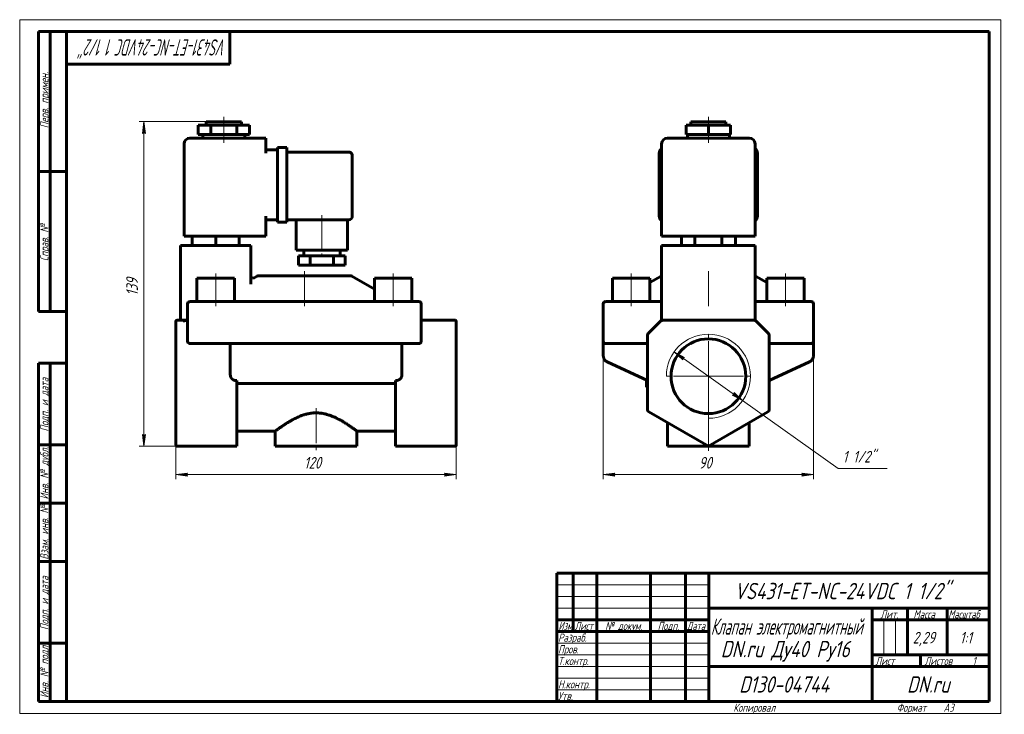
# Model space of a CAD drawing. Header units: millimetres. Extents: x 0 to 421, y 0 to 297.
import ezdxf

# ---------------------------------------------------------------- set-up
doc = ezdxf.new("R2010")
doc.units = ezdxf.units.MM
for name, pattern in [('K5LT_AXLED', [19.5, 15, -1.5, 1.5, -1.5]), ('K5LT_BASIC', [0]), ('K5LT_THIN', [0])]:
    doc.linetypes.add(name, pattern=pattern)
doc.layers.add('Системный слой', color=7, linetype='Continuous')
doc.layers.add('Системный слой (1)', color=7, linetype='Continuous', true_color=0x6c6c6c)
doc.styles.add('KDIMTEXTSTYLE', font='GOST_AU.SHX', dxfattribs={"width": 0.96, "oblique": 15, "height": 5})
doc.styles.add('KTEXTSTYLE', font='GOST_AU.SHX', dxfattribs={"width": 0.96, "height": 5})
doc.dimstyles.new('KDIMSTYLE (1.00)', dxfattribs={"dimtxt": 5, "dimasz": 1, "dimexe": 2, "dimexo": 0, "dimgap": 1, "dimtad": 1, "dimtxsty": 'KDIMTEXTSTYLE', "dimsah": 1, "dimcen": 0, "dimdle": 1, "dimadec": 0, "dimazin": 0, "dimtfac": 0.667, "dimtmove": 0, "dimatfit": 3, "dimfxl": 1, "dimtvp": 1, "dimtolj": 1, "dimtzin": 0, "dimarcsym": 0})

# ---------------------------------------------------------------- blocks, each defined once
blk = doc.blocks.new('U0')
at = {"layer": 'Системный слой (1)', "color": 150, "linetype": 'K5LT_BASIC', "lineweight": 60, "true_color": 0x0080ff}
for p, q in [((314.82, 180.93), (314.82, 180.92)), ((314.82, 180.92), (314.82, 180.93)), ((314.82, 180.92), (314.82, 180.92))]:
    blk.add_line(p, q, dxfattribs=at)
blk = doc.blocks.new('U1')
at = {"layer": 'Системный слой (1)', "color": 150, "linetype": 'K5LT_BASIC', "lineweight": 60, "true_color": 0x0080ff}
for q in [(274.52, 168.04), (274.82, 168.34)]:
    blk.add_line((274.82, 168.34), q, dxfattribs=at)
blk = doc.blocks.new('U2')
at = {"layer": 'Системный слой (1)', "color": 150, "linetype": 'K5LT_BASIC', "lineweight": 60, "true_color": 0x0080ff}
for p, q in [((274.61, 168.13), (274.58, 168.09)), ((274.67, 168.19), (274.66, 168.18))]:
    blk.add_line(p, q, dxfattribs=at)
blk = doc.blocks.new('U3')
at = {"layer": 'Системный слой (1)', "color": 150, "linetype": 'K5LT_BASIC', "lineweight": 60, "true_color": 0x0080ff}
for q in [(314.82, 168.34), (315.11, 168.04)]:
    blk.add_line((314.82, 168.34), q, dxfattribs=at)
blk = doc.blocks.new('U4')
at = {"layer": 'Системный слой (1)', "color": 150, "linetype": 'K5LT_BASIC', "lineweight": 60, "true_color": 0x0080ff}
for p, q in [((274.81, 180.93), (274.81, 180.92)), ((274.81, 180.92), (274.82, 180.93)), ((274.81, 180.92), (274.81, 180.92))]:
    blk.add_line(p, q, dxfattribs=at)
blk = doc.blocks.new('D0')
at = {"layer": 'Системный слой (1)'}
for points in [[(249.82, 102.2), (254.82, 102.86), (254.32, 102.2), (254.82, 101.55)], [(334.82, 101.55), (339.82, 102.2), (334.82, 102.86), (335.32, 102.2)]]:
    blk.add_hatch(color=7, dxfattribs=at).paths.add_polyline_path(points)
at = {"layer": 'Системный слой (1)', "color": 7, "linetype": 'K5LT_THIN', "lineweight": 18}
for p, q in [((249.82, 167.34), (249.82, 100.2)), ((339.82, 163.48), (339.82, 100.2)), ((249.82, 102.2), (254.82, 102.86)), ((254.82, 101.55), (249.82, 102.2)), ((254.82, 102.86), (254.32, 102.2)), ((254.32, 102.2), (254.82, 101.55)), ((335.32, 102.2), (334.82, 102.86)), ((334.82, 102.86), (339.82, 102.2)), ((339.82, 102.2), (334.82, 101.55)), ((334.82, 101.55), (335.32, 102.2))]:
    blk.add_line(p, q, dxfattribs=at)
blk.add_wipeout([(290.73, 103.2), (290.73, 110.59), (298.58, 110.59), (298.58, 103.2)]).dxf.layer = 'Системный слой (1)'
blk.add_line((339.82, 102.2), (249.82, 102.2), dxfattribs=at)
at = {"layer": 'Системный слой (1)', "color": 7, "insert": (290.73, 109.79), "char_height": 5, "attachment_point": 1, "style": 'KTEXTSTYLE'}
blk.add_mtext('\\H5.0;\\W1.000;\\Q15;\\Q15;\\W0.965;90', dxfattribs=at)
blk = doc.blocks.new('KDIMARROW_01')
at = {"layer": 'Системный слой'}
blk.add_hatch(color=0, dxfattribs=at).paths.add_polyline_path([(0, 0), (-5, 0.66), (-4.5, 0), (-5, -0.66)])
at = {"layer": 'Системный слой', "color": 0, "linetype": 'K5LT_THIN', "lineweight": 18}
for p, q in [((-4.5, 0), (-5, 0.66)), ((-5, 0.66), (0, 0)), ((0, 0), (-5, -0.66)), ((-5, -0.66), (-4.5, 0))]:
    blk.add_line(p, q, dxfattribs=at)
at = {"layer": 'Системный слой (1)', "color": 0, "linetype": 'K5LT_THIN', "lineweight": 18}
blk.add_line((66.89, 144.34), (65.89, 144.34), dxfattribs=at)
blk = doc.blocks.new('D1')
at = {"layer": 'Системный слой (1)'}
for points in [[(284.61, 152.42), (280.16, 154.78), (283.85, 151.34), (283.82, 152.17)], [(309.48, 133.89), (305.79, 137.33), (305.81, 136.5), (305.02, 136.26)]]:
    blk.add_hatch(color=7, dxfattribs=at).paths.add_polyline_path(points)
at = {"layer": 'Системный слой (1)', "color": 7, "linetype": 'K5LT_THIN', "lineweight": 18}
for p, q in [((280.16, 154.78), (284.61, 152.42)), ((283.85, 151.34), (280.16, 154.78)), ((280.16, 154.78), (309.48, 133.89)), ((284.61, 152.42), (283.82, 152.17)), ((283.82, 152.17), (283.85, 151.34)), ((305.02, 136.26), (305.81, 136.5)), ((309.48, 133.89), (305.02, 136.26)), ((305.81, 136.5), (305.79, 137.33)), ((305.79, 137.33), (309.48, 133.89))]:
    blk.add_line(p, q, dxfattribs=at)
blk.add_wipeout([(352.32, 105.79), (352.32, 113.17), (368.67, 113.17), (368.67, 105.79)]).dxf.layer = 'Системный слой (1)'
for p, q in [((309.48, 133.89), (350.32, 104.79)), ((350.32, 104.79), (371.35, 104.79))]:
    blk.add_line(p, q, dxfattribs=at)
at = {"layer": 'Системный слой (1)', "color": 7, "insert": (352.32, 112.38), "char_height": 5, "attachment_point": 1, "style": 'KTEXTSTYLE'}
blk.add_mtext('\\H5.0;\\W1.000;\\Q15;\\Q15;\\W0.965;1 1/2"', dxfattribs=at)
blk = doc.blocks.new('U5')
at = {"layer": 'Системный слой (1)', "color": 30, "linetype": 'K5LT_AXLED', "lineweight": 18, "true_color": 0xff8000}
for q in [(294.82, 162.34), (276.82, 144.34), (312.82, 144.34), (294.82, 126.34)]:
    blk.add_line((294.82, 144.34), q, dxfattribs=at)
blk = doc.blocks.new('U6')
at = {"layer": 'Системный слой (1)', "color": 150, "linetype": 'K5LT_BASIC', "lineweight": 60, "true_color": 0x0080ff}
for p, q in [((99.13, 186.69), (98.89, 187.34)), ((99.72, 186.35), (99.13, 186.69)), ((100.39, 186.47), (99.72, 186.35))]:
    blk.add_line(p, q, dxfattribs=at)
blk = doc.blocks.new('U7')
at = {"layer": 'Системный слой (1)', "color": 150, "linetype": 'K5LT_BASIC', "lineweight": 60, "true_color": 0x0080ff}
for p, q in [((92.89, 120.84), (109.39, 120.84)), ((144.39, 120.84), (160.89, 120.84))]:
    blk.add_line(p, q, dxfattribs=at)
blk = doc.blocks.new('D2')
at = {"layer": 'Системный слой (1)'}
for points in [[(66.89, 102.2), (71.89, 102.86), (71.39, 102.2), (71.89, 101.55)], [(181.89, 101.55), (186.89, 102.2), (181.89, 102.86), (182.39, 102.2)]]:
    blk.add_hatch(color=7, dxfattribs=at).paths.add_polyline_path(points)
at = {"layer": 'Системный слой (1)', "color": 7, "linetype": 'K5LT_THIN', "lineweight": 18}
for p, q in [((66.89, 144.34), (66.89, 100.2)), ((186.89, 129.92), (186.89, 100.2)), ((66.89, 102.2), (71.89, 102.86)), ((71.89, 101.55), (66.89, 102.2)), ((71.89, 102.86), (71.39, 102.2)), ((71.39, 102.2), (71.89, 101.55)), ((182.39, 102.2), (181.89, 102.86)), ((181.89, 102.86), (186.89, 102.2)), ((186.89, 102.2), (181.89, 101.55)), ((181.89, 101.55), (182.39, 102.2))]:
    blk.add_line(p, q, dxfattribs=at)
blk.add_wipeout([(121.75, 103.2), (121.75, 110.59), (131.63, 110.59), (131.63, 103.2)]).dxf.layer = 'Системный слой (1)'
blk.add_line((186.89, 102.2), (66.89, 102.2), dxfattribs=at)
at = {"layer": 'Системный слой (1)', "color": 7, "insert": (121.75, 109.79), "char_height": 5, "attachment_point": 1, "style": 'KTEXTSTYLE'}
blk.add_mtext('\\H5.0;\\W1.000;\\Q15;\\Q15;\\W0.965;120', dxfattribs=at)
blk = doc.blocks.new('D3')
at = {"layer": 'Системный слой (1)'}
for points in [[(53.84, 248.34), (53.18, 253.34), (52.53, 248.34), (53.18, 248.84)], [(53.18, 114.34), (53.84, 119.34), (53.18, 118.84), (52.53, 119.34)]]:
    blk.add_hatch(color=7, dxfattribs=at).paths.add_polyline_path(points)
at = {"layer": 'Системный слой (1)', "color": 7, "linetype": 'K5LT_THIN', "lineweight": 18}
for p, q in [((79.89, 253.34), (51.18, 253.34)), ((52.53, 248.34), (53.18, 253.34)), ((53.18, 253.34), (53.84, 248.34)), ((53.18, 248.84), (52.53, 248.34)), ((53.84, 248.34), (53.18, 248.84)), ((53.18, 114.34), (52.53, 119.34)), ((52.53, 119.34), (53.18, 118.84)), ((53.18, 118.84), (53.84, 119.34)), ((53.84, 119.34), (53.18, 114.34)), ((71.07, 114.34), (51.18, 114.34))]:
    blk.add_line(p, q, dxfattribs=at)
blk.add_wipeout([(52.18, 178.82), (44.8, 178.82), (44.8, 188.45), (52.18, 188.45)]).dxf.layer = 'Системный слой (1)'
blk.add_line((53.18, 114.34), (53.18, 253.34), dxfattribs=at)
at = {"layer": 'Системный слой (1)', "color": 7, "insert": (45.6, 178.82), "char_height": 5, "attachment_point": 1, "rotation": 90, "style": 'KTEXTSTYLE'}
blk.add_mtext('\\H5.0;\\W1.000;\\Q15;\\Q15;\\W0.965;139', dxfattribs=at)
blk = doc.blocks.new('U8')
at = {"color": 7, "linetype": 'K5LT_THIN', "lineweight": 18}
for p, q in [((0, 0), (0, 297)), ((0, 297), (420, 297)), ((420, 297), (420, 0)), ((230, 55), (295, 55)), ((230, 50), (295, 50)), ((230, 45), (295, 45)), ((369.96, 25), (369.96, 40)), ((374.98, 25), (374.98, 40)), ((230, 30), (295, 30)), ((230, 25), (295, 25)), ((230, 20), (295, 20)), ((230, 15), (295, 15)), ((230, 10), (295, 10)), ((420, 0), (0, 0))]:
    blk.add_line(p, q, dxfattribs=at)
at = {"color": 150, "linetype": 'K5LT_BASIC', "lineweight": 60, "true_color": 0x0080ff}
for p, q in [((8, 172), (8, 292)), ((20, 292), (8, 292)), ((13, 172), (13, 292)), ((20, 5), (20, 292)), ((20, 292), (415, 292)), ((90, 292), (90, 278)), ((415, 292), (415, 5)), ((90, 278), (20, 278)), ((20, 232), (8, 232)), ((20, 172), (8, 172)), ((8, 5), (8, 150)), ((20, 150), (8, 150)), ((13, 5), (13, 150)), ((20, 115), (8, 115)), ((20, 90), (8, 90)), ((20, 65), (8, 65)), ((230, 60), (415, 60)), ((230, 5), (230, 60)), ((237, 35), (237, 60)), ((247, 5), (247, 60)), ((270, 5), (270, 60)), ((285, 5), (285, 60)), ((295, 5), (295, 60)), ((295, 45), (415, 45)), ((365, 5), (365, 45)), ((380, 25), (380, 45)), ((397, 25), (397, 45)), ((230, 40), (295, 40)), ((365, 40), (380, 40)), ((380, 40), (415, 40)), ((230, 35), (295, 35)), ((20, 30), (8, 30)), ((365, 25), (415, 25)), ((385.57, 20), (385.57, 25)), ((295, 20), (365, 20)), ((365, 20), (415, 20)), ((20, 5), (8, 5)), ((415, 5), (20, 5))]:
    blk.add_line(p, q, dxfattribs=at)
at = {"color": 7, "attachment_point": 1, "style": 'KTEXTSTYLE'}
for s, insert, char_height, rotation in [('\\H5.0;\\W1.000;\\Q15;\\Q15;\\W0.650;\\H7.00;VS431-ET-NC-24VDC 1 1/2"', (88.59, 281.64), 7, 180), ('\\H5.0;\\W1.000;\\Q15;\\Q15;\\W0.965;\\H3.50;Перв. примен.', (8.82, 250.52), 3.5, 90), ('\\H5.0;\\W1.000;\\Q15;\\Q15;\\W0.965;\\H3.50;Справ. №', (8.82, 193.63), 3.5, 90), ('\\H5.0;\\W1.000;\\Q15;\\Q15;\\W0.965;\\H3.50;Подп. и дата', (8.82, 120.66), 3.5, 90), ('\\H5.0;\\W1.000;\\Q15;\\Q15;\\W0.965;\\H3.50;Инв. № дубл.', (8.82, 91.57), 3.5, 90), ('\\H5.0;\\W1.000;\\Q15;\\Q15;\\W0.965;\\H3.50;Взам. инв. №', (8.82, 65.8), 3.5, 90), ('\\H5.0;\\W1.000;\\Q15;\\Q15;\\W0.965;\\H3.50;Подп. и дата', (8.82, 35.66), 3.5, 90), ('\\H5.0;\\W1.000;\\Q15;\\Q15;\\W0.965;\\H3.50;Инв. № подл.', (8.82, 6.57), 3.5, 90)]:
    blk.add_mtext(s, dxfattribs=dict(at, insert=insert, char_height=char_height, rotation=rotation))
for s, insert, char_height in [('\\H5.0;\\W1.000;\\Q15;\\Q15;\\W0.965;\\H7.00;VS431-ET-NC-24VDC 1 1/2"', (305.94, 55.86), 7), ('\\H5.0;\\W1.000;\\Q15;\\Q15;\\W0.965;\\H3.50;Лит.', (368.47, 44.18), 3.5), ('\\H5.0;\\W1.000;\\Q15;\\Q15;\\W0.965;\\H3.50;Масса', (382.58, 44.18), 3.5), ('\\H5.0;\\W1.000;\\Q15;\\Q15;\\W0.930;\\H3.50;Масштаб', (397.52, 44.18), 3.5), ('\\H5.0;\\W1.000;\\Q15;\\Q15;\\W0.784;\\H3.50;Изм.', (230.62, 39.18), 3.5), ('\\H5.0;\\W1.000;\\Q15;\\Q15;\\W0.799;\\H3.50;Лист', (237.61, 39.18), 3.5), ('\\H5.0;\\W1.000;\\Q15;\\Q15;\\W0.965;\\H3.50;№ докум.', (250.63, 39.18), 3.5), ('\\H5.0;\\W1.000;\\Q15;\\Q15;\\W0.965;\\H3.50;Подп.', (273.1, 39.18), 3.5), ('\\H5.0;\\W1.000;\\Q15;\\Q15;\\W0.799;\\H3.50;Дата', (285.61, 39.18), 3.5), ('\\H5.0;\\W1.000;\\Q15;\\Q15;\\W0.672;\\H7.00;Клапан электромагнитный', (295.88, 40.69), 7), ('\\H5.0;\\W1.000;\\Q15;\\Q15;\\W0.965;\\H3.50;Разраб.', (230.5, 34.18), 3.5), ('\\H5.0;\\W1.000;\\Q15;\\Q15;\\W0.965;2,29', (382.3, 34.9), 5), ('\\H5.0;\\W1.000;\\Q15;\\Q15;\\W0.965;{\\c16711680;1:1}', (402.44, 34.9), 5), ('\\H5.0;\\W1.000;\\Q15;\\Q15;\\W0.965;\\H7.00;DN.ru Ду40 Ру16', (300.11, 31.02), 7), ('\\H5.0;\\W1.000;\\Q15;\\Q15;\\W0.965;\\H3.50;Пров.', (230.5, 29.18), 3.5), ('\\H5.0;\\W1.000;\\Q15;\\Q15;\\W0.965;\\H3.50;Т.контр.', (230.5, 24.18), 3.5), ('\\H5.0;\\W1.000;\\Q15;\\Q15;\\W0.965;\\H3.50;Лист', (366.32, 24.18), 3.5), ('\\H5.0;\\W1.000;\\Q15;\\Q15;\\W0.965;\\H3.50;Листов', (387.36, 24.18), 3.5), ('\\H5.0;\\W1.000;\\Q15;\\Q15;\\W0.965;\\H3.50;1', (407.91, 24.18), 3.5), ('\\H5.0;\\W1.000;\\Q15;\\Q15;\\W0.965;\\H3.50;Н.контр.', (230.5, 14.18), 3.5), ('\\H5.0;\\W1.000;\\Q15;\\Q15;\\W0.965;\\H7.00;D130-04744', (307.98, 15.86), 7), ('\\H5.0;\\W1.000;\\Q15;\\Q15;\\W0.965;\\H7.00;DN.ru', (379.84, 15.86), 7), ('\\H5.0;\\W1.000;\\Q15;\\Q15;\\W0.965;\\H3.50;Утв.', (230.5, 9.18), 3.5), ('\\H5.0;\\W1.000;\\Q15;\\Q15;\\W0.965;\\H3.50;Копировал', (305.5, 4.18), 3.5), ('\\H5.0;\\W1.000;\\Q15;\\Q15;\\W0.965;\\H3.50;Формат', (375.5, 4.18), 3.5), ('\\H5.0;\\W1.000;\\Q15;\\Q15;\\W0.965;\\H3.50;A3', (395.5, 4.18), 3.5)]:
    blk.add_mtext(s, dxfattribs=dict(at, insert=insert, char_height=char_height))

msp = doc.modelspace()

# ---------------------------------------------------------------- linework, layer by layer
at = {"layer": 'Системный слой (1)', "color": 150, "linetype": 'K5LT_BASIC', "lineweight": 60, "true_color": 0x0080ff}
for p, q in [((79.894, 251.836), (79.894, 253.336)), ((79.894, 253.336), (94.894, 253.336)), ((94.894, 251.836), (94.894, 253.336)), ((287.317, 251.836), (287.317, 253.336)), ((287.317, 253.336), (302.317, 253.336)), ((302.317, 251.836), (302.317, 253.336)), ((76.394, 247.836), (76.394, 251.836)), ((76.394, 251.836), (81.894, 251.836)), ((81.894, 251.836), (92.894, 251.836)), ((81.894, 247.836), (81.894, 251.836)), ((92.894, 247.836), (92.894, 251.836)), ((92.894, 251.836), (98.394, 251.836)), ((98.394, 247.836), (98.394, 251.836)), ((285.291, 251.836), (294.817, 251.836)), ((285.291, 247.836), (285.291, 251.836)), ((294.817, 247.836), (294.817, 251.836)), ((294.817, 251.836), (304.343, 251.836)), ((304.343, 247.836), (304.343, 251.836)), ((105.394, 246.336), (72.894, 246.336)), ((76.394, 247.836), (81.894, 247.836)), ((78.394, 246.336), (78.394, 247.836)), ((81.894, 247.836), (92.894, 247.836)), ((92.894, 247.836), (98.394, 247.836)), ((96.394, 246.336), (96.394, 247.836)), ((105.394, 246.336), (105.394, 243.836)), ((312.317, 246.336), (277.317, 246.336)), ((285.291, 247.836), (294.817, 247.836)), ((285.817, 246.336), (285.817, 247.836)), ((294.817, 247.836), (304.343, 247.836)), ((303.817, 246.336), (303.817, 247.836)), ((70.394, 204.336), (70.394, 243.836)), ((105.394, 239.836), (105.394, 243.836)), ((105.394, 241.336), (110.394, 241.336)), ((110.394, 242.336), (114.394, 242.336)), ((110.394, 239.836), (110.394, 242.336)), ((114.394, 242.336), (114.394, 239.836)), ((114.394, 240.336), (140.894, 240.336)), ((274.817, 204.336), (274.817, 243.836)), ((314.817, 204.336), (314.817, 243.836)), ((110.394, 239.836), (110.394, 212.836)), ((114.394, 239.836), (114.394, 212.836)), ((142.394, 238.836), (142.394, 212.836)), ((273.817, 212.836), (273.817, 239.836)), ((315.817, 239.836), (315.817, 212.836)), ((105.394, 204.336), (105.394, 212.836)), ((105.394, 211.336), (110.394, 211.336)), ((110.394, 210.336), (110.394, 212.836)), ((114.394, 212.836), (114.394, 210.336)), ((114.394, 211.336), (140.894, 211.336)), ((118.394, 211.336), (118.394, 198.336)), ((140.394, 211.336), (140.394, 198.336)), ((110.394, 210.336), (114.394, 210.336)), ((72.894, 204.336), (70.394, 204.336)), ((72.894, 204.336), (105.394, 204.336)), ((73.894, 204.336), (73.894, 200.336)), ((83.894, 204.336), (83.894, 200.336)), ((93.894, 204.336), (93.894, 200.336)), ((277.317, 204.336), (274.817, 204.336)), ((277.317, 204.336), (312.317, 204.336)), ((283.27, 204.336), (283.27, 200.336)), ((289.044, 204.336), (289.044, 200.336)), ((300.591, 204.336), (300.591, 200.336)), ((306.364, 204.336), (306.364, 200.336)), ((314.817, 204.336), (312.317, 204.336)), ((68.894, 200.336), (68.894, 168.336)), ((68.894, 200.336), (71.394, 200.336)), ((96.394, 200.336), (71.394, 200.336)), ((96.394, 200.336), (98.894, 200.336)), ((98.894, 200.336), (98.894, 183.807)), ((140.394, 198.336), (118.394, 198.336)), ((121.644, 198.336), (121.644, 195.836)), ((137.144, 198.336), (137.144, 195.836)), ((274.817, 200.336), (277.317, 200.336)), ((274.817, 200.336), (274.817, 168.336)), ((312.317, 200.336), (277.317, 200.336)), ((312.317, 200.336), (314.817, 200.336)), ((314.817, 200.336), (314.817, 168.336)), ((119.394, 195.836), (119.394, 191.836)), ((124.394, 195.836), (119.394, 195.836)), ((124.394, 195.836), (124.394, 191.836)), ((134.394, 195.836), (124.394, 195.836)), ((139.394, 195.836), (134.394, 195.836)), ((134.394, 195.836), (134.394, 191.836)), ((139.394, 195.836), (139.394, 191.836)), ((124.394, 191.836), (119.394, 191.836)), ((134.394, 191.836), (124.394, 191.836)), ((139.394, 191.836), (134.394, 191.836)), ((75.894, 186.336), (91.894, 186.336)), ((75.894, 176.336), (75.894, 186.336)), ((91.894, 176.336), (91.894, 186.336)), ((101.662, 187.202), (100.393, 186.469)), ((141.626, 187.336), (102.162, 187.336)), ((142.126, 187.202), (151.894, 181.562)), ((151.894, 186.336), (167.894, 186.336)), ((151.894, 176.336), (151.894, 186.336)), ((167.894, 176.336), (167.894, 186.336)), ((253.817, 176.336), (253.817, 186.336)), ((253.817, 186.336), (269.817, 186.336)), ((274.585, 187.202), (269.817, 184.449)), ((269.817, 176.336), (269.817, 186.336)), ((315.049, 187.202), (319.817, 184.449)), ((319.817, 186.336), (335.817, 186.336)), ((319.817, 176.336), (319.817, 186.336)), ((335.817, 176.336), (335.817, 186.336)), ((71.894, 175.336), (71.894, 159.336)), ((72.894, 176.336), (74.894, 176.336)), ((168.894, 176.336), (74.894, 176.336)), ((168.894, 176.336), (170.894, 176.336)), ((171.894, 159.336), (171.894, 175.336)), ((249.817, 175.336), (249.817, 159.336)), ((250.817, 176.336), (252.817, 176.336)), ((252.817, 176.336), (274.817, 176.336)), ((314.817, 176.336), (336.817, 176.336)), ((336.817, 176.336), (338.817, 176.336)), ((339.817, 175.336), (339.817, 159.336)), ((66.894, 167.689), (66.894, 167.836)), ((66.894, 162.275), (66.894, 167.689)), ((70.015, 168.336), (67.394, 168.336)), ((71.394, 168.336), (70.015, 168.336)), ((71.394, 168.336), (71.894, 168.336)), ((171.894, 168.336), (186.394, 168.336)), ((186.894, 167.836), (186.894, 167.689)), ((186.894, 162.275), (186.894, 167.689)), ((274.524, 168.043), (269.11, 162.629)), ((274.536, 168.055), (274.524, 168.043)), ((274.817, 168.336), (275.231, 168.336)), ((314.403, 168.336), (275.231, 168.336)), ((314.817, 168.336), (314.403, 168.336)), ((314.96, 168.193), (314.903, 168.25)), ((320.524, 162.629), (315.11, 168.043)), ((66.894, 161.921), (66.894, 162.275)), ((66.894, 129.924), (66.894, 161.921)), ((186.894, 162.275), (186.894, 161.921)), ((186.894, 129.924), (186.894, 161.921)), ((268.817, 161.921), (268.817, 129.924)), ((320.817, 129.924), (320.817, 161.921)), ((74.894, 158.336), (72.894, 158.336)), ((74.894, 158.336), (117.46, 158.336)), ((90.165, 158.336), (90.165, 144.962)), ((117.46, 158.336), (126.894, 158.336)), ((126.894, 158.336), (136.328, 158.336)), ((136.328, 158.336), (168.894, 158.336)), ((163.622, 158.336), (163.622, 144.962)), ((170.894, 158.336), (168.894, 158.336)), ((249.817, 159.336), (249.817, 158.336)), ((249.817, 159.336), (249.817, 158.458)), ((249.817, 158.579), (249.817, 158.88)), ((249.817, 158.336), (249.817, 158.336)), ((250.817, 158.336), (249.817, 158.336)), ((249.817, 158.336), (249.817, 153.231)), ((252.817, 158.336), (250.817, 158.336)), ((252.817, 158.336), (268.817, 158.336)), ((320.817, 158.336), (336.817, 158.336)), ((338.817, 158.336), (336.817, 158.336)), ((338.817, 158.336), (339.817, 158.336)), ((339.817, 159.336), (339.817, 158.336)), ((339.817, 159.336), (339.817, 158.458)), ((339.817, 158.579), (339.817, 158.85)), ((339.817, 158.336), (339.817, 158.336)), ((339.817, 158.336), (339.817, 153.23)), ((268.817, 142.46), (251.549, 150.512)), ((268.817, 142.46), (251.549, 150.512)), ((251.549, 150.512), (268.817, 142.46)), ((338.085, 150.512), (320.817, 142.46)), ((338.085, 150.512), (320.817, 142.46)), ((92.894, 129.924), (92.894, 142.46)), ((92.894, 141.196), (160.894, 141.196)), ((160.894, 129.924), (160.894, 142.46)), ((268.317, 141.656), (268.317, 142.693)), ((268.317, 139.656), (268.317, 141.656)), ((268.817, 141.656), (268.317, 141.656)), ((268.817, 139.656), (268.317, 139.656)), ((320.817, 142.46), (321.349, 142.708)), ((66.894, 129.491), (66.894, 129.924)), ((66.894, 114.913), (66.894, 129.491)), ((92.894, 129.924), (92.894, 129.058)), ((92.894, 114.336), (92.894, 129.058)), ((160.894, 129.058), (160.894, 129.924)), ((160.894, 114.336), (160.894, 129.058)), ((186.894, 129.924), (186.894, 129.491)), ((186.894, 114.913), (186.894, 129.491)), ((269.317, 129.058), (294.817, 114.336)), ((294.817, 114.336), (320.317, 129.058)), ((277.317, 124.439), (277.317, 114.336)), ((312.317, 124.439), (312.317, 114.336)), ((109.394, 120.836), (109.394, 114.336)), ((144.394, 120.836), (144.394, 114.336)), ((92.894, 114.336), (67.394, 114.336)), ((144.394, 114.336), (109.394, 114.336)), ((160.894, 114.336), (186.394, 114.336)), ((312.317, 114.336), (277.317, 114.336)), ((294.817, 114.336), (294.817, 114.913))]:
    msp.add_line(p, q, dxfattribs=at)
at = {"layer": 'Системный слой (1)', "color": 30, "linetype": 'K5LT_AXLED', "lineweight": 18, "true_color": 0xff8000}
for p, q in [((87.394, 249.836), (87.394, 255.336)), ((294.817, 249.836), (294.817, 255.336)), ((87.394, 244.336), (87.394, 249.836)), ((294.817, 244.336), (294.817, 249.836)), ((129.394, 213.336), (129.394, 193.836)), ((83.894, 174.336), (83.894, 188.336)), ((121.894, 174.336), (121.894, 189.336)), ((159.894, 174.336), (159.894, 188.336)), ((261.817, 174.336), (261.817, 188.336)), ((294.817, 174.336), (294.817, 189.336)), ((327.817, 174.336), (327.817, 188.336))]:
    msp.add_line(p, q, dxfattribs=at)
at = {"layer": 'Системный слой (1)', "color": 150, "linetype": 'K5LT_BASIC', "lineweight": 60, "true_color": 0x0080ff}
msp.add_circle((294.817, 144.336), 16, dxfattribs=at)
for centre, radius, start, end in [((72.894, 243.836), 2.5, 90, 180), ((277.317, 243.836), 2.5, 90, 180), ((312.317, 243.836), 2.5, 0, 90), ((140.894, 238.836), 1.5, 0, 90), ((276.317, 239.836), 2.5, 126.8699, 180), ((313.317, 239.836), 2.5, 0, 53.1301), ((140.894, 212.836), 1.5, 270, 0), ((276.317, 212.836), 2.5, 180, 233.1301), ((313.317, 212.836), 2.5, 306.8699, 0), ((102.162, 186.336), 1, 90, 120), ((141.626, 186.336), 1, 60, 90), ((275.085, 186.336), 1, 105.54227, 120), ((314.549, 186.336), 1, 60, 74.45773), ((72.894, 175.336), 1, 90, 180), ((170.894, 175.336), 1, 0, 90), ((250.817, 175.336), 1, 90, 180), ((338.817, 175.336), 1, 0, 90), ((67.394, 167.836), 0.5, 90, 180), ((186.394, 167.836), 0.5, 0, 90), ((275.231, 167.336), 1, 90, 135), ((314.403, 167.336), 1, 45, 90), ((269.817, 161.921), 1, 135, 180), ((319.817, 161.921), 1, 0, 45), ((72.894, 159.336), 1, 180, 270), ((170.894, 159.336), 1, 270, 0), ((250.817, 159.336), 1, 180, 270), ((338.817, 159.336), 1, 270, 0), ((269.817, 129.924), 1, 180, 240), ((319.817, 129.924), 1, 300, 0)]:
    msp.add_arc(centre, radius, start, end, dxfattribs=at)
at = {"layer": 'Системный слой (1)', "color": 7, "linetype": 'K5LT_THIN', "lineweight": 18}
msp.add_arc((294.817, 144.336), 18, 270, 180, dxfattribs=at)
at = {"layer": 'Системный слой (1)', "color": 150, "linetype": 'K5LT_BASIC', "lineweight": 60, "true_color": 0x0080ff}
for points, knots in [([(98.894, 187.336), (98.894, 187.334), (98.894, 187.333), (98.894, 187.33), (98.894, 187.328), (98.894, 187.324), (98.894, 187.322), (98.894, 187.318), (98.894, 187.316), (98.894, 187.312), (98.894, 187.31), (98.894, 187.307)], [0, 0, 0, 0, 0.6870943, 0.6870943, 1.6870943, 1.6870943, 2.6870943, 2.6870943, 3.6870943, 3.6870943, 5, 5, 5, 5]), ([(274.815, 180.928), (274.815, 180.93), (274.815, 180.931), (274.815, 180.935), (274.816, 180.937), (274.816, 180.941), (274.816, 180.944), (274.817, 180.949), (274.817, 180.952), (274.817, 180.958), (274.817, 180.962), (274.817, 180.965)], [0, 0, 0, 0, 0.4, 0.4, 0.8, 0.8, 1.2, 1.2, 1.6, 1.6, 2, 2, 2, 2]), ([(314.82, 180.928), (314.819, 180.93), (314.819, 180.931), (314.819, 180.935), (314.818, 180.937), (314.818, 180.941), (314.818, 180.944), (314.817, 180.949), (314.817, 180.952), (314.817, 180.958), (314.817, 180.962), (314.817, 180.965)], [0, 0, 0, 0, 0.4, 0.4, 0.8, 0.8, 1.2, 1.2, 1.6, 1.6, 2, 2, 2, 2]), ([(71.394, 168.336), (71.326, 168.336), (71.193, 168.239), (70.988, 168.186), (70.79, 168.13), (70.593, 168.091), (70.397, 168.063), (70.205, 168.046), (70.078, 168.043), (70.015, 168.043)], [0, 0, 0, 0, 0.1940726, 0.3623054, 0.5074538, 0.6457869, 0.7773047, 0.8921854, 1, 1, 1, 1]), ([(251.549, 150.512), (251.548, 150.512), (251.546, 150.513), (251.536, 150.518), (251.526, 150.522), (251.505, 150.533), (251.492, 150.539), (251.455, 150.558), (251.43, 150.571), (251.355, 150.61), (251.306, 150.638), (251.162, 150.726), (251.07, 150.789), (250.875, 150.94), (250.774, 151.03), (250.583, 151.224), (250.494, 151.327), (250.33, 151.547), (250.256, 151.663), (250.123, 151.903), (250.065, 152.028), (249.967, 152.284), (249.927, 152.414), (249.865, 152.679), (249.843, 152.813), (249.822, 153.038), (249.817, 153.13), (249.817, 153.224), (249.817, 153.228), (249.817, 153.231)], [0.0088822, 0.0088822, 0.0088822, 0.0088822, 0.0355288, 0.0355288, 0.2083134, 0.2083134, 0.4432733, 0.4432733, 0.9131933, 0.9131933, 1.8530331, 1.8530331, 3.7238307, 3.7238307, 5.98359, 5.98359, 8.2685239, 8.2685239, 10.5664437, 10.5664437, 12.8647407, 12.8647407, 15.1506502, 15.1506502, 17.4115273, 17.4115273, 18.9435309, 18.9435309, 18.99666, 18.99666, 18.99666, 18.99666]), ([(338.085, 150.512), (338.086, 150.512), (338.088, 150.513), (338.098, 150.518), (338.108, 150.522), (338.129, 150.533), (338.142, 150.539), (338.18, 150.558), (338.205, 150.571), (338.279, 150.61), (338.328, 150.638), (338.472, 150.726), (338.564, 150.789), (338.759, 150.94), (338.86, 151.03), (339.051, 151.224), (339.14, 151.327), (339.304, 151.547), (339.378, 151.663), (339.511, 151.903), (339.569, 152.028), (339.667, 152.284), (339.707, 152.414), (339.769, 152.679), (339.791, 152.813), (339.812, 153.038), (339.817, 153.13), (339.817, 153.224), (339.817, 153.228), (339.817, 153.231)], [0.0088822, 0.0088822, 0.0088822, 0.0088822, 0.0355288, 0.0355288, 0.2083134, 0.2083134, 0.4432733, 0.4432733, 0.9131933, 0.9131933, 1.8530331, 1.8530331, 3.7238307, 3.7238307, 5.98359, 5.98359, 8.2685239, 8.2685239, 10.5664437, 10.5664437, 12.8647407, 12.8647407, 15.1506502, 15.1506502, 17.4115273, 17.4115273, 18.9435309, 18.9435309, 18.99666, 18.99666, 18.99666, 18.99666]), ([(251.549, 150.512), (251.549, 150.512), (251.549, 150.512), (251.549, 150.512), (251.549, 150.512), (251.549, 150.512), (251.549, 150.512), (251.548, 150.512), (251.548, 150.512), (251.547, 150.513), (251.547, 150.513), (251.546, 150.513), (251.545, 150.514), (251.542, 150.515), (251.54, 150.516), (251.535, 150.518), (251.532, 150.52), (251.524, 150.524), (251.518, 150.527), (251.502, 150.534), (251.492, 150.539), (251.463, 150.553), (251.445, 150.563), (251.409, 150.582), (251.39, 150.592), (251.354, 150.611), (251.336, 150.622), (251.304, 150.64), (251.29, 150.648), (251.276, 150.657)], [0.0014088, 0.0014088, 0.0014088, 0.0014088, 0.0040909, 0.0040909, 0.0095906, 0.0095906, 0.02059, 0.02059, 0.0425888, 0.0425888, 0.0865863, 0.0865863, 0.1731726, 0.1731726, 0.3449364, 0.3449364, 0.6413107, 0.6413107, 1.1854758, 1.1854758, 2.1766312, 2.1766312, 3.9645612, 3.9645612, 5.7645612, 5.7645612, 7.5645612, 7.5645612, 9, 9, 9, 9]), ([(338.085, 150.512), (338.085, 150.512), (338.085, 150.512), (338.085, 150.512), (338.085, 150.512), (338.085, 150.512), (338.085, 150.512), (338.086, 150.512), (338.086, 150.512), (338.087, 150.513), (338.087, 150.513), (338.088, 150.513), (338.089, 150.514), (338.092, 150.515), (338.094, 150.516), (338.099, 150.518), (338.102, 150.52), (338.11, 150.524), (338.116, 150.527), (338.132, 150.534), (338.142, 150.539), (338.171, 150.553), (338.189, 150.563), (338.225, 150.582), (338.244, 150.592), (338.28, 150.611), (338.298, 150.622), (338.33, 150.64), (338.344, 150.648), (338.358, 150.657)], [0.0014087, 0.0014087, 0.0014087, 0.0014087, 0.0040909, 0.0040909, 0.0095906, 0.0095906, 0.0205898, 0.0205898, 0.0425884, 0.0425884, 0.0865855, 0.0865855, 0.1731711, 0.1731711, 0.3449334, 0.3449334, 0.6413047, 0.6413047, 1.1854638, 1.1854638, 2.1766074, 2.1766074, 3.9645135, 3.9645135, 5.7645135, 5.7645135, 7.5645135, 7.5645135, 9, 9, 9, 9]), ([(92.894, 142.46), (92.841, 142.461), (92.779, 142.463), (92.687, 142.468), (92.618, 142.474), (92.528, 142.483), (92.439, 142.494), (92.351, 142.507), (92.266, 142.523), (92.182, 142.54), (92.099, 142.56), (92.019, 142.581), (91.941, 142.604), (91.842, 142.636), (91.746, 142.67), (91.655, 142.708), (91.59, 142.737), (91.527, 142.766), (91.467, 142.797), (91.408, 142.828), (91.352, 142.86), (91.293, 142.896), (91.224, 142.94), (91.147, 142.993), (91.081, 143.042), (91.035, 143.079), (91, 143.108), (90.964, 143.14), (90.915, 143.183), (90.879, 143.218), (90.826, 143.271), (90.774, 143.325), (90.702, 143.409), (90.64, 143.487), (90.577, 143.575), (90.524, 143.657), (90.478, 143.735), (90.44, 143.805), (90.41, 143.865), (90.378, 143.931), (90.359, 143.977), (90.33, 144.048), (90.312, 144.096), (90.285, 144.175), (90.267, 144.234), (90.249, 144.298), (90.235, 144.353), (90.222, 144.409), (90.21, 144.47), (90.2, 144.526), (90.192, 144.581), (90.184, 144.635), (90.178, 144.69), (90.173, 144.744), (90.17, 144.799), (90.167, 144.853), (90.165, 144.907), (90.165, 144.943), (90.165, 144.962)], [0, 0, 0, 0, 0.0385861, 0.0448549, 0.0669954, 0.0888118, 0.110476, 0.1317417, 0.1527517, 0.1733991, 0.1939372, 0.2139784, 0.2336385, 0.2526513, 0.2894638, 0.3070986, 0.3241467, 0.3410326, 0.357403, 0.373422, 0.3888921, 0.4041716, 0.4238098, 0.447919, 0.4716893, 0.4835928, 0.490567, 0.5046123, 0.5186371, 0.5378973, 0.5404476, 0.5732813, 0.5922055, 0.6203145, 0.6454307, 0.6705588, 0.6909224, 0.7113356, 0.7284189, 0.739471, 0.7642058, 0.7645783, 0.7948891, 0.8013338, 0.8253796, 0.8395092, 0.8496248, 0.8661452, 0.8810845, 0.8944192, 0.9077407, 0.9210135, 0.9342518, 0.947436, 0.9605998, 0.9737414, 0.9868766, 1, 1, 1, 1]), ([(160.894, 142.46), (160.947, 142.461), (161.008, 142.463), (161.101, 142.468), (161.17, 142.474), (161.26, 142.483), (161.349, 142.494), (161.436, 142.507), (161.522, 142.523), (161.606, 142.54), (161.688, 142.56), (161.769, 142.581), (161.846, 142.604), (161.946, 142.636), (162.041, 142.67), (162.132, 142.708), (162.197, 142.737), (162.26, 142.766), (162.321, 142.797), (162.379, 142.828), (162.435, 142.86), (162.495, 142.896), (162.564, 142.94), (162.64, 142.993), (162.706, 143.042), (162.752, 143.079), (162.787, 143.108), (162.824, 143.14), (162.872, 143.183), (162.908, 143.218), (162.962, 143.271), (163.013, 143.325), (163.085, 143.409), (163.147, 143.487), (163.21, 143.575), (163.263, 143.657), (163.31, 143.735), (163.348, 143.805), (163.378, 143.865), (163.409, 143.931), (163.429, 143.977), (163.458, 144.048), (163.476, 144.096), (163.503, 144.175), (163.521, 144.234), (163.538, 144.298), (163.552, 144.353), (163.565, 144.409), (163.577, 144.47), (163.587, 144.526), (163.596, 144.581), (163.603, 144.635), (163.609, 144.69), (163.614, 144.744), (163.618, 144.799), (163.62, 144.853), (163.622, 144.907), (163.622, 144.943), (163.622, 144.962)], [0, 0, 0, 0, 0.0385861, 0.0448549, 0.0669954, 0.0888118, 0.110476, 0.1317417, 0.1527517, 0.1733991, 0.1939372, 0.2139784, 0.2336385, 0.2526513, 0.2894638, 0.3070986, 0.3241467, 0.3410326, 0.357403, 0.373422, 0.3888921, 0.4041716, 0.4238098, 0.447919, 0.4716893, 0.4835928, 0.490567, 0.5046123, 0.5186371, 0.5378973, 0.5404476, 0.5732813, 0.5922055, 0.6203145, 0.6454307, 0.6705588, 0.6909224, 0.7113356, 0.7284189, 0.739471, 0.7642058, 0.7645783, 0.7948891, 0.8013338, 0.8253796, 0.8395092, 0.8496248, 0.8661452, 0.8810845, 0.8944192, 0.9077407, 0.9210135, 0.9342518, 0.947436, 0.9605998, 0.9737414, 0.9868766, 1, 1, 1, 1]), ([(144.394, 120.836), (144.394, 120.836), (144.356, 120.864), (144.211, 120.972), (144.02, 121.113), (143.79, 121.282), (143.508, 121.488), (143.202, 121.71), (142.883, 121.939), (142.561, 122.167), (142.206, 122.417), (141.815, 122.688), (141.388, 122.981), (140.867, 123.331), (140.244, 123.741), (139.51, 124.21), (138.802, 124.645), (138.14, 125.038), (137.484, 125.414), (136.759, 125.811), (135.961, 126.223), (135.218, 126.583), (134.539, 126.89), (133.935, 127.146), (133.334, 127.383), (132.677, 127.623), (131.947, 127.863), (131.134, 128.095), (130.361, 128.278), (129.636, 128.418), (128.965, 128.52), (128.288, 128.594), (127.615, 128.639), (127.15, 128.651), (126.713, 128.652), (126.287, 128.643), (125.672, 128.608), (124.987, 128.541), (124.247, 128.436), (123.451, 128.284), (122.729, 128.112), (122.076, 127.931), (121.418, 127.727), (120.694, 127.476), (119.907, 127.17), (119.104, 126.828), (118.289, 126.451), (117.466, 126.04), (116.726, 125.647), (116.071, 125.282), (115.445, 124.919), (114.789, 124.526), (114.112, 124.105), (113.467, 123.691), (112.857, 123.289), (112.285, 122.903), (111.756, 122.538), (111.269, 122.197), (110.828, 121.884), (110.468, 121.624), (110.178, 121.414), (109.924, 121.228), (109.698, 121.062), (109.522, 120.931), (109.419, 120.855), (109.394, 120.836), (109.394, 120.836), (109.394, 120.836)], [0, 0, 0, 0, 0.01276234, 0.02340085, 0.03191441, 0.04049573, 0.04914421, 0.05786168, 0.06456299, 0.07137586, 0.07838019, 0.08546495, 0.09278393, 0.10025692, 0.1105814, 0.12090452, 0.13122396, 0.13869013, 0.1460017, 0.15517845, 0.16415014, 0.17291572, 0.17930182, 0.18553709, 0.19149234, 0.19731823, 0.20484649, 0.21243383, 0.22007752, 0.22599202, 0.23195046, 0.23790077, 0.24380084, 0.2495373, 0.24999778, 0.25516396, 0.26062619, 0.26603095, 0.2731283, 0.28025238, 0.28740454, 0.2929061, 0.2984807, 0.30607743, 0.31390898, 0.32197309, 0.33077534, 0.33983608, 0.34915392, 0.35619904, 0.36316629, 0.37227573, 0.38139215, 0.39051502, 0.39976992, 0.40902704, 0.41828514, 0.42758558, 0.43699025, 0.44649638, 0.45378628, 0.4611455, 0.47106026, 0.48081764, 0.49041819, 0.49936276, 0.49999343, 0.49999343, 0.49999343, 0.49999343])]:
    msp.add_open_spline(points, degree=3, knots=knots, dxfattribs=at)
for points in [[(67.394, 114.336), (67.101, 114.336), (66.894, 114.575), (66.894, 114.913)], [(186.394, 114.336), (186.687, 114.336), (186.894, 114.575), (186.894, 114.913)]]:
    msp.add_rational_spline(points, [1, 0.804737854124, 0.804737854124, 1], degree=3, dxfattribs=at)

# ---------------------------------------------------------------- block references
at = {"layer": 'Системный слой (1)'}
for name in ['U6', 'U4', 'U0', 'U1', 'U2', 'U3', 'U7']:
    msp.add_blockref(name, (0, 0), dxfattribs=at)

# ---------------------------------------------------------------- next in the draw order: dimensions: what is measured, and where the dimension line sits
at = {"layer": 'Системный слой (1)', "color": 7}
for base, p1, p2, text, picture, middle in [((339.817, 102.204), (249.817, 167.336), (339.817, 163.484), '\\H5.0;\\W0.965;\\Q15;\\H5.0;\\W0.965;\\Q15;\\Q15;90', 'D0', (294.817, 102.204)), ((186.894, 102.204), (66.894, 144.336), (186.894, 129.924), '\\H5.0;\\W0.965;\\Q15;\\H5.0;\\W0.965;\\Q15;\\Q15;120', 'D2', (126.894, 102.204))]:
    dim = msp.add_linear_dim(base=base, p1=p1, p2=p2, text=text, dimstyle='KDIMSTYLE (1.00)', override={"dimexo": 0, "dimblk1": 'KDIMARROW_01', "dimblk2": 'KDIMARROW_01', "dimse1": 0, "dimse2": 0, "dimclrt": 7, "dimtolj": 1}, dxfattribs=at)
    dim.commit()
    dim.dimension.update_dxf_attribs({"geometry": picture, "text_midpoint": middle, "dimtype": 160})

# ---------------------------------------------------------------- next in the draw order: linework, layer by layer
at = {"layer": 'Системный слой (1)', "color": 30, "linetype": 'K5LT_AXLED', "lineweight": 18, "true_color": 0xff8000}
msp.add_line((126.894, 130.651), (126.894, 112.336), dxfattribs=at)

# ---------------------------------------------------------------- next in the draw order: dimensions: what is measured, and where the dimension line sits
at = {"layer": 'Системный слой (1)', "color": 7}
dim = msp.add_linear_dim(base=(53.184, 114.336), p1=(79.894, 253.336), p2=(71.067, 114.336), angle=90, text='\\H5.0;\\W0.965;\\Q15;\\H5.0;\\W0.965;\\Q15;\\Q15;139', dimstyle='KDIMSTYLE (1.00)', override={"dimexo": 0, "dimblk1": 'KDIMARROW_01', "dimblk2": 'KDIMARROW_01', "dimse1": 0, "dimse2": 0, "dimclrt": 7, "dimtolj": 1}, dxfattribs=at)
dim.commit()
dim.dimension.update_dxf_attribs({"geometry": 'D3', "text_midpoint": (53.184, 183.836), "dimtype": 160})
dim = msp.add_diameter_dim_2p(p1=(280.157, 154.781), p2=(309.477, 133.891), text='\\H5.0;\\W0.965;\\Q15;\\H5.0;\\W0.965;\\Q15;\\Q15;1 1/2"', dimstyle='KDIMSTYLE (1.00)', override={"dimtih": 1, "dimtoh": 1, "dimblk1": 'KDIMARROW_01', "dimblk2": 'KDIMARROW_01', "dimclrt": 7, "dimtmove": 1, "dimatfit": 2, "dimtolj": 1}, dxfattribs=at)
dim.commit()
dim.dimension.update_dxf_attribs({"geometry": 'D1', "text_midpoint": (352.318, 104.792), "dimtype": 163})

# ---------------------------------------------------------------- next in the draw order: linework, layer by layer
at = {"layer": 'Системный слой (1)', "color": 30, "linetype": 'K5LT_AXLED', "lineweight": 18, "true_color": 0xff8000}
msp.add_line((294.817, 112.336), (294.817, 130.651), dxfattribs=at)

# ---------------------------------------------------------------- next in the draw order: block references
msp.add_blockref('U8', (0, 0))
at = {"layer": 'Системный слой (1)'}
msp.add_blockref('U5', (0, 0), dxfattribs=at)

doc.saveas('drawing.dxf')
